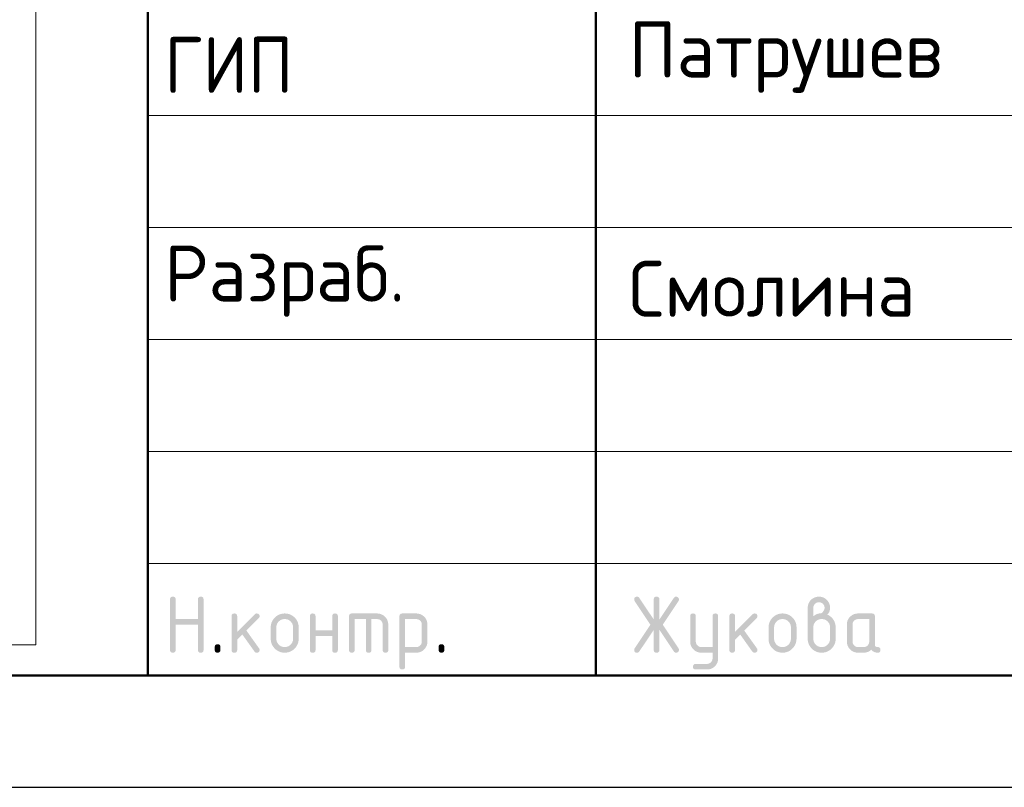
# Model space of a CAD drawing. Header units: millimetres. Extents: x 0 to 21005, y 0 to 14850.
# Tile 11 of 22: x 11214 to 13412, y 0 to 1714. Entities that reach past the tile are written whole.
import ezdxf

# ---------------------------------------------------------------- set-up
doc = ezdxf.new("R2010")
doc.units = ezdxf.units.MM
doc.layers.add('Standard', color=7, linetype='Continuous', lineweight=25)
doc.styles.add('ISOCPEUR', font='txt')

msp = doc.modelspace()

# ---------------------------------------------------------------- hatches: boundary and pattern name
at = {"layer": 'Standard', "linetype": 'Continuous', "lineweight": 25, "transparency": 33554687}
for points in [[(11549.5, 306.9), (11549.5, 419.4), (11549.5, 420.2), (11549.6, 420.9), (11549.7, 421.5), (11549.9, 422.1), (11550.1, 422.7), (11550.4, 423.2), (11550.7, 423.7), (11551.1, 424.1), (11551.5, 424.5), (11552, 424.8), (11552.5, 425.1), (11553.1, 425.3), (11553.6, 425.4), (11554.3, 425.5), (11555, 425.6), (11555.8, 425.6), (11556.6, 425.6), (11557.3, 425.5), (11558, 425.4), (11558.5, 425.3), (11559.1, 425.1), (11559.6, 424.8), (11560.1, 424.5), (11560.5, 424.1), (11560.9, 423.7), (11561.2, 423.2), (11561.5, 422.7), (11561.7, 422.1), (11561.9, 421.5), (11562, 420.9), (11562.1, 420.2), (11562.1, 419.4), (11562.1, 375.7), (11611.9, 375.7), (11611.9, 419.4), (11611.9, 420.2), (11612, 420.9), (11612.1, 421.5), (11612.3, 422.1), (11612.5, 422.7), (11612.8, 423.2), (11613.1, 423.7), (11613.5, 424.1), (11613.9, 424.5), (11614.4, 424.8), (11614.9, 425.1), (11615.4, 425.3), (11616, 425.4), (11616.7, 425.5), (11617.4, 425.6), (11618.2, 425.6), (11619, 425.6), (11619.7, 425.5), (11620.3, 425.4), (11620.9, 425.3), (11621.5, 425.1), (11622, 424.8), (11622.5, 424.5), (11622.9, 424.1), (11623.3, 423.7), (11623.6, 423.2), (11623.9, 422.7), (11624.1, 422.1), (11624.3, 421.5), (11624.3, 420.9), (11624.4, 420.2), (11624.4, 419.4), (11624.4, 306.9), (11624.4, 306.1), (11624.3, 305.4), (11624.3, 304.7), (11624.1, 304.2), (11623.9, 303.6), (11623.6, 303.1), (11623.3, 302.6), (11622.9, 302.2), (11622.5, 301.8), (11622, 301.5), (11621.5, 301.2), (11620.9, 301), (11620.3, 300.8), (11619.7, 300.7), (11619, 300.6), (11618.2, 300.6), (11617.4, 300.6), (11616.7, 300.7), (11616, 300.8), (11615.4, 301), (11614.9, 301.2), (11614.4, 301.5), (11613.9, 301.8), (11613.5, 302.2), (11613.1, 302.6), (11612.8, 303.1), (11612.5, 303.6), (11612.3, 304.2), (11612.1, 304.7), (11612, 305.4), (11611.9, 306.1), (11611.9, 306.9), (11611.9, 363.1), (11562.1, 363.1), (11562.1, 306.9), (11562.1, 306.1), (11562, 305.4), (11561.9, 304.7), (11561.7, 304.2), (11561.5, 303.6), (11561.2, 303.1), (11560.9, 302.6), (11560.5, 302.2), (11560.1, 301.8), (11559.6, 301.5), (11559.1, 301.2), (11558.5, 301), (11558, 300.8), (11557.3, 300.7), (11556.6, 300.6), (11555.8, 300.6), (11555, 300.6), (11554.3, 300.7), (11553.6, 300.8), (11553.1, 301), (11552.5, 301.2), (11552, 301.5), (11551.5, 301.8), (11551.1, 302.2), (11550.7, 302.6), (11550.4, 303.1), (11550.1, 303.6), (11549.9, 304.2), (11549.7, 304.7), (11549.6, 305.4), (11549.5, 306.1)], [(12629.3, 351.8), (12597, 303.4), (12596.5, 302.7), (12596, 302.2), (12595.4, 301.7), (12594.8, 301.3), (12594.1, 301), (12593.3, 300.8), (12592.6, 300.6), (12591.7, 300.6), (12590.9, 300.6), (12590.2, 300.7), (12589.6, 300.8), (12589, 301.1), (12588.4, 301.3), (12587.9, 301.6), (12587.5, 301.9), (12587.1, 302.3), (12586.7, 302.7), (12586.4, 303.2), (12586.1, 303.7), (12585.9, 304.3), (12585.7, 304.9), (12585.6, 305.6), (12585.5, 306.4), (12585.5, 307.2), (12585.5, 308), (12585.8, 308.8), (12586.1, 309.6), (12586.6, 310.4), (12621.7, 363.1), (12586.6, 415.8), (12586.1, 416.6), (12585.8, 417.4), (12585.5, 418.3), (12585.5, 419.1), (12585.5, 419.9), (12585.6, 420.6), (12585.7, 421.4), (12585.9, 422), (12586.1, 422.6), (12586.4, 423.1), (12586.7, 423.6), (12587.1, 424), (12587.5, 424.4), (12588, 424.7), (12588.5, 425), (12589, 425.2), (12589.6, 425.4), (12590.3, 425.5), (12591, 425.6), (12591.8, 425.6), (12592.6, 425.6), (12593.3, 425.5), (12594.1, 425.3), (12594.7, 424.9), (12595.4, 424.6), (12596, 424), (12596.5, 423.5), (12597, 422.8), (12629.3, 374.5), (12629.3, 419.4), (12629.3, 420.2), (12629.4, 420.9), (12629.5, 421.5), (12629.7, 422.1), (12629.9, 422.7), (12630.2, 423.2), (12630.4, 423.7), (12630.8, 424.1), (12631.2, 424.5), (12631.7, 424.8), (12632.2, 425.1), (12632.8, 425.3), (12633.4, 425.4), (12634.1, 425.5), (12634.7, 425.6), (12635.5, 425.6), (12636.3, 425.6), (12637, 425.5), (12637.7, 425.4), (12638.3, 425.3), (12638.9, 425.1), (12639.3, 424.8), (12639.8, 424.5), (12640.2, 424.1), (12640.6, 423.7), (12640.9, 423.2), (12641.2, 422.7), (12641.4, 422.1), (12641.6, 421.5), (12641.7, 420.9), (12641.8, 420.2), (12641.8, 419.4), (12641.8, 374.5), (12674.1, 422.8), (12674.5, 423.5), (12675.1, 424), (12675.7, 424.6), (12676.3, 424.9), (12677, 425.3), (12677.8, 425.5), (12678.5, 425.6), (12679.4, 425.6), (12680, 425.6), (12680.6, 425.5), (12681.2, 425.4), (12681.7, 425.2), (12682.3, 424.9), (12682.8, 424.6), (12683.3, 424.2), (12683.7, 423.7), (12684.2, 423.3), (12684.5, 422.8), (12684.9, 422.3), (12685.1, 421.7), (12685.3, 421.1), (12685.4, 420.5), (12685.5, 419.9), (12685.5, 419.3), (12685.5, 418.4), (12685.3, 417.5), (12685, 416.6), (12684.5, 415.8), (12649.4, 363.1), (12684.5, 310.4), (12685, 309.6), (12685.3, 308.7), (12685.5, 307.9), (12685.5, 307), (12685.5, 306.3), (12685.4, 305.7), (12685.3, 305.2), (12685.1, 304.6), (12684.9, 304), (12684.5, 303.5), (12684.2, 303), (12683.8, 302.5), (12683.3, 302.1), (12682.8, 301.7), (12682.4, 301.4), (12681.8, 301.1), (12681.3, 300.9), (12680.7, 300.8), (12680.1, 300.6), (12679.5, 300.6), (12678.6, 300.6), (12677.8, 300.8), (12677, 301), (12676.3, 301.3), (12675.6, 301.7), (12675.1, 302.2), (12674.5, 302.7), (12674.1, 303.4), (12641.8, 351.8), (12641.8, 306.9), (12641.8, 306.1), (12641.7, 305.4), (12641.6, 304.7), (12641.4, 304.2), (12641.2, 303.6), (12640.9, 303.1), (12640.6, 302.6), (12640.2, 302.2), (12639.8, 301.8), (12639.3, 301.5), (12638.9, 301.2), (12638.3, 301), (12637.7, 300.8), (12637, 300.7), (12636.3, 300.6), (12635.5, 300.6), (12634.7, 300.6), (12634.1, 300.7), (12633.4, 300.8), (12632.8, 301), (12632.2, 301.2), (12631.7, 301.5), (12631.2, 301.8), (12630.8, 302.2), (12630.4, 302.6), (12630.2, 303.1), (12629.9, 303.6), (12629.7, 304.2), (12629.5, 304.7), (12629.4, 305.4), (12629.3, 306.1), (12629.3, 306.9)], [(11699.5, 347), (11738.8, 386.3), (11739.2, 386.7), (11739.7, 387.1), (11740.2, 387.4), (11740.8, 387.6), (11741.3, 387.9), (11741.9, 388), (11742.5, 388.1), (11743.2, 388.1), (11744, 388.1), (11744.7, 388), (11745.4, 387.9), (11745.9, 387.7), (11746.5, 387.5), (11747, 387.2), (11747.5, 386.9), (11747.9, 386.5), (11748.3, 386.1), (11748.6, 385.6), (11748.9, 385.1), (11749.1, 384.6), (11749.3, 384), (11749.4, 383.3), (11749.5, 382.6), (11749.5, 381.8), (11749.5, 381.2), (11749.3, 380.6), (11749.2, 380.1), (11749, 379.5), (11748.7, 379), (11748.4, 378.5), (11748, 378), (11747.6, 377.5), (11720.1, 350), (11748.2, 310.5), (11748.8, 309.6), (11749.1, 308.7), (11749.5, 307.8), (11749.5, 306.8), (11749.5, 306), (11749.4, 305.4), (11749.3, 304.7), (11749.1, 304.1), (11748.9, 303.5), (11748.6, 303), (11748.3, 302.6), (11747.9, 302.2), (11747.5, 301.8), (11747, 301.5), (11746.5, 301.2), (11745.9, 301), (11745.4, 300.8), (11744.7, 300.7), (11744, 300.6), (11743.2, 300.6), (11742.4, 300.6), (11741.6, 300.8), (11740.9, 301), (11740.2, 301.3), (11739.6, 301.6), (11739, 302.1), (11738.5, 302.6), (11738, 303.3), (11711.1, 341.1), (11699.5, 329.4), (11699.5, 306.9), (11699.5, 306.1), (11699.4, 305.4), (11699.3, 304.7), (11699.1, 304.2), (11698.9, 303.6), (11698.6, 303.1), (11698.3, 302.6), (11697.9, 302.2), (11697.5, 301.8), (11697, 301.5), (11696.5, 301.2), (11696, 301), (11695.4, 300.8), (11694.7, 300.7), (11694, 300.6), (11693.2, 300.6), (11692.4, 300.6), (11691.7, 300.7), (11691.1, 300.8), (11690.5, 301), (11689.9, 301.2), (11689.4, 301.5), (11688.9, 301.8), (11688.5, 302.2), (11688.1, 302.6), (11687.8, 303.1), (11687.5, 303.6), (11687.3, 304.2), (11687.1, 304.7), (11687, 305.4), (11687, 306.1), (11687, 306.9), (11687, 381.8), (11687, 382.6), (11687, 383.3), (11687.1, 384), (11687.3, 384.6), (11687.5, 385.1), (11687.8, 385.6), (11688.1, 386.1), (11688.5, 386.5), (11688.9, 386.9), (11689.4, 387.2), (11689.9, 387.5), (11690.5, 387.7), (11691.1, 387.9), (11691.7, 388), (11692.4, 388.1), (11693.2, 388.1), (11694, 388.1), (11694.7, 388), (11695.4, 387.9), (11696, 387.7), (11696.5, 387.5), (11697, 387.2), (11697.5, 386.9), (11697.9, 386.5), (11698.3, 386.1), (11698.6, 385.6), (11698.9, 385.1), (11699.1, 384.6), (11699.3, 384), (11699.4, 383.3), (11699.5, 382.6), (11699.5, 381.8)], [(11874.3, 338.1), (11874.3, 306.9), (11874.3, 306.1), (11874.2, 305.4), (11874.1, 304.7), (11873.9, 304.2), (11873.7, 303.6), (11873.5, 303.1), (11873.2, 302.6), (11872.8, 302.2), (11872.4, 301.8), (11871.9, 301.5), (11871.4, 301.2), (11870.8, 301), (11870.2, 300.8), (11869.5, 300.7), (11868.9, 300.6), (11868.1, 300.6), (11867.3, 300.6), (11866.6, 300.7), (11865.9, 300.8), (11865.3, 301), (11864.7, 301.2), (11864.3, 301.5), (11863.8, 301.8), (11863.4, 302.2), (11863, 302.6), (11862.7, 303.1), (11862.4, 303.6), (11862.2, 304.2), (11862, 304.7), (11861.9, 305.4), (11861.8, 306.1), (11861.8, 306.9), (11861.8, 381.8), (11861.8, 382.6), (11861.9, 383.3), (11862, 384), (11862.2, 384.6), (11862.4, 385.1), (11862.7, 385.6), (11863, 386.1), (11863.4, 386.5), (11863.8, 386.9), (11864.3, 387.2), (11864.7, 387.5), (11865.3, 387.7), (11865.9, 387.9), (11866.6, 388), (11867.3, 388.1), (11868.1, 388.1), (11868.9, 388.1), (11869.5, 388), (11870.2, 387.9), (11870.8, 387.7), (11871.4, 387.5), (11871.9, 387.2), (11872.4, 386.9), (11872.8, 386.5), (11873.2, 386.1), (11873.5, 385.6), (11873.7, 385.2), (11873.9, 384.6), (11874.1, 384), (11874.2, 383.3), (11874.3, 382.6), (11874.3, 381.8), (11874.3, 350.6), (11911.7, 350.6), (11911.7, 381.8), (11911.7, 382.6), (11911.8, 383.3), (11911.9, 384), (11912.1, 384.6), (11912.3, 385.2), (11912.6, 385.6), (11912.8, 386.1), (11913.2, 386.5), (11913.6, 386.9), (11914.1, 387.2), (11914.6, 387.5), (11915.2, 387.7), (11915.8, 387.9), (11916.5, 388), (11917.1, 388.1), (11917.9, 388.1), (11918.7, 388.1), (11919.4, 388), (11920.1, 387.9), (11920.7, 387.7), (11921.3, 387.5), (11921.7, 387.2), (11922.2, 386.9), (11922.6, 386.5), (11923, 386.1), (11923.3, 385.6), (11923.6, 385.1), (11923.8, 384.6), (11924, 384), (11924.1, 383.3), (11924.2, 382.6), (11924.2, 381.8), (11924.2, 306.9), (11924.2, 306.1), (11924.1, 305.4), (11924, 304.7), (11923.8, 304.2), (11923.6, 303.6), (11923.3, 303.1), (11923, 302.6), (11922.6, 302.2), (11922.2, 301.8), (11921.7, 301.5), (11921.3, 301.2), (11920.7, 301), (11920.1, 300.8), (11919.4, 300.7), (11918.7, 300.6), (11917.9, 300.6), (11917.1, 300.6), (11916.5, 300.7), (11915.8, 300.8), (11915.2, 301), (11914.6, 301.2), (11914.1, 301.5), (11913.6, 301.8), (11913.2, 302.2), (11912.8, 302.6), (11912.6, 303.1), (11912.3, 303.6), (11912.1, 304.2), (11911.9, 304.7), (11911.8, 305.4), (11911.7, 306.1), (11911.7, 306.9), (11911.7, 338.1)], [(11955.5, 388.1), (12011.7, 388.1), (12013, 388.1), (12014.2, 388), (12015.5, 387.8), (12016.7, 387.6), (12017.9, 387.4), (12019.1, 387.1), (12020.2, 386.7), (12021.3, 386.3), (12022.4, 385.8), (12023.5, 385.2), (12024.5, 384.7), (12025.5, 384), (12026.6, 383.3), (12027.5, 382.5), (12028.5, 381.7), (12029.4, 380.8), (12030.3, 379.9), (12031.1, 378.9), (12031.9, 378), (12032.6, 376.9), (12033.3, 375.9), (12033.8, 374.9), (12034.4, 373.8), (12034.8, 372.7), (12035.3, 371.6), (12035.6, 370.5), (12036, 369.3), (12036.2, 368.1), (12036.4, 366.9), (12036.6, 365.6), (12036.7, 364.4), (12036.7, 363.1), (12036.7, 306.9), (12036.7, 306.1), (12036.6, 305.4), (12036.5, 304.7), (12036.3, 304.2), (12036.1, 303.6), (12035.8, 303.1), (12035.5, 302.6), (12035.1, 302.2), (12034.7, 301.8), (12034.2, 301.5), (12033.7, 301.2), (12033.1, 301), (12032.6, 300.8), (12031.9, 300.7), (12031.2, 300.6), (12030.4, 300.6), (12029.6, 300.6), (12028.9, 300.7), (12028.3, 300.8), (12027.7, 301), (12027.1, 301.2), (12026.6, 301.5), (12026.1, 301.8), (12025.7, 302.2), (12025.3, 302.6), (12025, 303.1), (12024.7, 303.6), (12024.5, 304.2), (12024.3, 304.7), (12024.2, 305.4), (12024.1, 306.1), (12024.1, 306.9), (12024.1, 363.1), (12024.1, 364.4), (12023.9, 365.6), (12023.7, 366.8), (12023.2, 367.9), (12022.8, 369), (12022.1, 370.1), (12021.5, 371.1), (12020.6, 372), (12019.7, 372.9), (12018.7, 373.5), (12017.7, 374.2), (12016.5, 374.7), (12015.4, 375.1), (12014.2, 375.3), (12013, 375.5), (12011.7, 375.5), (11999.2, 375.5), (11999.2, 306.9), (11999.2, 306.1), (11999.1, 305.4), (11999, 304.7), (11998.8, 304.2), (11998.6, 303.6), (11998.3, 303.1), (11998, 302.6), (11997.7, 302.2), (11997.3, 301.8), (11996.8, 301.5), (11996.3, 301.2), (11995.7, 301), (11995.1, 300.8), (11994.4, 300.7), (11993.7, 300.6), (11993, 300.6), (11992.2, 300.6), (11991.5, 300.7), (11990.8, 300.8), (11990.2, 301), (11989.6, 301.2), (11989.1, 301.5), (11988.7, 301.8), (11988.3, 302.2), (11987.9, 302.6), (11987.6, 303.1), (11987.3, 303.6), (11987.1, 304.2), (11986.9, 304.7), (11986.8, 305.4), (11986.7, 306.1), (11986.7, 306.9), (11986.7, 375.5), (11961.8, 375.5), (11961.8, 306.9), (11961.8, 306.1), (11961.7, 305.4), (11961.6, 304.7), (11961.4, 304.2), (11961.2, 303.6), (11960.9, 303.1), (11960.6, 302.6), (11960.2, 302.2), (11959.8, 301.8), (11959.3, 301.5), (11958.8, 301.2), (11958.2, 301), (11957.7, 300.8), (11957, 300.7), (11956.3, 300.6), (11955.5, 300.6), (11954.7, 300.6), (11954, 300.7), (11953.4, 300.8), (11952.8, 301), (11952.2, 301.2), (11951.7, 301.5), (11951.2, 301.8), (11950.8, 302.2), (11950.4, 302.6), (11950.1, 303.1), (11949.8, 303.6), (11949.6, 304.2), (11949.4, 304.7), (11949.3, 305.4), (11949.2, 306.1), (11949.2, 306.9), (11949.2, 381.8), (11949.2, 382.6), (11949.3, 383.3), (11949.4, 384), (11949.6, 384.6), (11949.8, 385.1), (11950.1, 385.6), (11950.4, 386.1), (11950.8, 386.5), (11951.2, 386.9), (11951.7, 387.2), (11952.2, 387.5), (11952.8, 387.7), (11953.3, 387.9), (11954, 388), (11954.7, 388.1)], [(12760.4, 288), (12760.4, 300.6), (12735.5, 300.6), (12734.2, 300.6), (12732.9, 300.8), (12731.7, 300.9), (12730.4, 301.1), (12729.2, 301.3), (12728.1, 301.7), (12726.9, 302), (12725.8, 302.5), (12724.7, 302.9), (12723.7, 303.5), (12722.6, 304.1), (12721.6, 304.7), (12720.6, 305.4), (12719.6, 306.2), (12718.7, 307), (12717.8, 307.9), (12716.9, 308.8), (12716.1, 309.8), (12715.3, 310.8), (12714.6, 311.8), (12713.9, 312.8), (12713.4, 313.8), (12712.8, 314.9), (12712.4, 316), (12711.9, 317.1), (12711.6, 318.3), (12711.2, 319.4), (12711, 320.6), (12710.8, 321.8), (12710.7, 323.1), (12710.6, 324.3), (12710.6, 325.6), (12710.6, 381.8), (12710.6, 382.6), (12710.7, 383.3), (12710.7, 384), (12710.9, 384.6), (12711.1, 385.1), (12711.4, 385.6), (12711.7, 386.1), (12712.1, 386.5), (12712.5, 386.9), (12713, 387.2), (12713.5, 387.5), (12714.1, 387.7), (12714.7, 387.9), (12715.3, 388), (12716, 388.1), (12716.8, 388.1), (12717.6, 388.1), (12718.3, 388), (12719, 387.9), (12719.6, 387.7), (12720.1, 387.5), (12720.6, 387.2), (12721.1, 386.9), (12721.5, 386.5), (12721.9, 386.1), (12722.2, 385.6), (12722.5, 385.2), (12722.7, 384.6), (12722.9, 384), (12723, 383.3), (12723.1, 382.6), (12723.1, 381.8), (12723.1, 325.7), (12723.1, 324.4), (12723.3, 323.2), (12723.5, 322), (12724, 320.9), (12724.5, 319.8), (12725.1, 318.8), (12725.8, 317.8), (12726.8, 316.9), (12727.7, 315.9), (12728.7, 315.2), (12729.7, 314.5), (12730.8, 314.1), (12731.9, 313.6), (12733.1, 313.4), (12734.2, 313.2), (12735.5, 313.2), (12760.4, 313.2), (12760.4, 381.8), (12760.4, 382.6), (12760.5, 383.3), (12760.6, 384), (12760.8, 384.6), (12761, 385.2), (12761.3, 385.6), (12761.6, 386.1), (12762, 386.5), (12762.4, 386.9), (12762.9, 387.2), (12763.4, 387.5), (12763.9, 387.7), (12764.5, 387.9), (12765.2, 388), (12765.9, 388.1), (12766.7, 388.1), (12767.5, 388.1), (12768.1, 388), (12768.8, 387.9), (12769.4, 387.7), (12770, 387.5), (12770.5, 387.2), (12771, 386.9), (12771.4, 386.5), (12771.8, 386.1), (12772.1, 385.6), (12772.4, 385.1), (12772.5, 384.6), (12772.7, 384), (12772.8, 383.3), (12772.9, 382.6), (12772.9, 381.8), (12772.9, 288.2), (12772.9, 286.9), (12772.8, 285.6), (12772.7, 284.4), (12772.5, 283.2), (12772.3, 282), (12771.9, 280.8), (12771.6, 279.6), (12771.2, 278.5), (12770.7, 277.4), (12770.2, 276.4), (12769.6, 275.3), (12768.9, 274.3), (12768.3, 273.3), (12767.5, 272.3), (12766.7, 271.4), (12765.8, 270.5), (12764.9, 269.6), (12764, 268.8), (12763, 268), (12762, 267.3), (12761, 266.6), (12760, 266), (12759, 265.5), (12757.9, 265), (12756.8, 264.6), (12755.6, 264.2), (12754.5, 263.9), (12753.3, 263.6), (12752.1, 263.4), (12750.8, 263.3), (12749.6, 263.2), (12748.3, 263.2), (12723.1, 263.2), (12722.3, 263.2), (12721.6, 263.3), (12720.9, 263.4), (12720.3, 263.6), (12719.8, 263.8), (12719.3, 264.1), (12718.8, 264.4), (12718.4, 264.8), (12718, 265.1), (12717.7, 265.6), (12717.4, 266.1), (12717.2, 266.7), (12717, 267.3), (12716.9, 268), (12716.8, 268.7), (12716.8, 269.5), (12716.8, 270.1), (12716.9, 270.7), (12717.1, 271.2), (12717.3, 271.8), (12717.5, 272.3), (12717.9, 272.8), (12718.2, 273.3), (12718.7, 273.8), (12719.2, 274.3), (12719.7, 274.6), (12720.2, 275), (12720.8, 275.2), (12721.3, 275.5), (12721.9, 275.6), (12722.5, 275.7), (12723.1, 275.7), (12748, 275.7), (12749.3, 275.7), (12750.5, 275.9), (12751.7, 276.1), (12752.8, 276.6), (12753.9, 277), (12754.9, 277.7), (12755.9, 278.3), (12756.8, 279.2), (12757.7, 280.1), (12758.4, 281.1), (12759.1, 282), (12759.5, 283.2), (12760, 284.2), (12760.2, 285.5), (12760.4, 286.7)], [(12810.5, 347), (12849.8, 386.3), (12850.2, 386.7), (12850.7, 387.1), (12851.2, 387.4), (12851.8, 387.6), (12852.4, 387.9), (12853, 388), (12853.6, 388.1), (12854.2, 388.1), (12855, 388.1), (12855.7, 388), (12856.4, 387.9), (12857, 387.7), (12857.6, 387.5), (12858.1, 387.2), (12858.5, 386.9), (12858.9, 386.5), (12859.3, 386.1), (12859.6, 385.6), (12859.9, 385.1), (12860.1, 384.6), (12860.3, 384), (12860.4, 383.3), (12860.5, 382.6), (12860.5, 381.8), (12860.5, 381.2), (12860.4, 380.6), (12860.3, 380.1), (12860, 379.5), (12859.8, 379), (12859.4, 378.5), (12859.1, 378), (12858.6, 377.5), (12831.1, 350), (12859.3, 310.5), (12859.9, 309.6), (12860.2, 308.7), (12860.5, 307.8), (12860.5, 306.8), (12860.5, 306), (12860.4, 305.4), (12860.3, 304.7), (12860.1, 304.1), (12859.9, 303.5), (12859.6, 303), (12859.3, 302.6), (12858.9, 302.2), (12858.5, 301.8), (12858.1, 301.5), (12857.6, 301.2), (12857, 301), (12856.4, 300.8), (12855.7, 300.7), (12855, 300.6), (12854.2, 300.6), (12853.4, 300.6), (12852.7, 300.8), (12851.9, 301), (12851.3, 301.3), (12850.6, 301.6), (12850.1, 302.1), (12849.5, 302.6), (12849, 303.3), (12822.2, 341.1), (12810.5, 329.4), (12810.5, 306.9), (12810.5, 306.1), (12810.4, 305.4), (12810.3, 304.7), (12810.1, 304.2), (12809.9, 303.6), (12809.6, 303.1), (12809.3, 302.6), (12808.9, 302.2), (12808.6, 301.8), (12808.1, 301.5), (12807.6, 301.2), (12807, 301), (12806.4, 300.8), (12805.7, 300.7), (12805, 300.6), (12804.2, 300.6), (12803.5, 300.6), (12802.8, 300.7), (12802.1, 300.8), (12801.5, 301), (12800.9, 301.2), (12800.4, 301.5), (12799.9, 301.8), (12799.5, 302.2), (12799.2, 302.6), (12798.9, 303.1), (12798.6, 303.6), (12798.4, 304.2), (12798.2, 304.7), (12798.1, 305.4), (12798, 306.1), (12798, 306.9), (12798, 381.8), (12798, 382.6), (12798.1, 383.3), (12798.2, 384), (12798.4, 384.6), (12798.6, 385.1), (12798.9, 385.6), (12799.2, 386.1), (12799.5, 386.5), (12799.9, 386.9), (12800.4, 387.2), (12800.9, 387.5), (12801.5, 387.7), (12802.1, 387.9), (12802.8, 388), (12803.5, 388.1), (12804.2, 388.1), (12805, 388.1), (12805.7, 388), (12806.4, 387.9), (12807, 387.7), (12807.6, 387.5), (12808.1, 387.2), (12808.6, 386.9), (12808.9, 386.5), (12809.3, 386.1), (12809.6, 385.6), (12809.9, 385.1), (12810.1, 384.6), (12810.3, 384), (12810.4, 383.3), (12810.5, 382.6), (12810.5, 381.8)], [(11649.5, 313.2), (11649.5, 313.9), (11649.6, 314.6), (11649.7, 315.3), (11649.9, 315.9), (11650.1, 316.5), (11650.4, 317), (11650.7, 317.5), (11651.1, 317.9), (11651.5, 318.3), (11651.9, 318.5), (11652.4, 318.8), (11653, 319), (11653.6, 319.2), (11654.3, 319.3), (11655, 319.4), (11655.8, 319.4), (11656.5, 319.4), (11657.2, 319.3), (11657.9, 319.2), (11658.5, 319), (11659.1, 318.8), (11659.6, 318.5), (11660.1, 318.3), (11660.4, 317.9), (11660.8, 317.5), (11661.1, 317), (11661.4, 316.5), (11661.6, 315.9), (11661.8, 315.3), (11661.9, 314.6), (11662, 313.9), (11662, 313.2), (11662, 306.9), (11662, 306.1), (11661.9, 305.4), (11661.8, 304.8), (11661.6, 304.2), (11661.4, 303.6), (11661.1, 303.1), (11660.8, 302.6), (11660.4, 302.2), (11660.1, 301.8), (11659.6, 301.5), (11659.1, 301.2), (11658.5, 301), (11657.9, 300.8), (11657.2, 300.7), (11656.5, 300.6), (11655.8, 300.6), (11655, 300.6), (11654.3, 300.7), (11653.6, 300.8), (11653, 301), (11652.4, 301.2), (11651.9, 301.5), (11651.5, 301.8), (11651.1, 302.2), (11650.7, 302.6), (11650.4, 303.1), (11650.1, 303.6), (11649.9, 304.2), (11649.7, 304.8), (11649.6, 305.4), (11649.5, 306.1), (11649.5, 306.9)], [(12149.1, 313.2), (12149.1, 313.9), (12149.2, 314.6), (12149.3, 315.3), (12149.5, 315.9), (12149.7, 316.5), (12150, 317), (12150.3, 317.5), (12150.7, 317.9), (12151.1, 318.3), (12151.6, 318.5), (12152.1, 318.8), (12152.7, 319), (12153.3, 319.2), (12153.9, 319.3), (12154.6, 319.4), (12155.4, 319.4), (12156.2, 319.4), (12156.9, 319.3), (12157.6, 319.2), (12158.2, 319), (12158.7, 318.8), (12159.2, 318.5), (12159.7, 318.3), (12160.1, 317.9), (12160.5, 317.5), (12160.8, 317), (12161.1, 316.5), (12161.3, 315.9), (12161.5, 315.3), (12161.6, 314.6), (12161.7, 313.9), (12161.7, 313.2), (12161.7, 306.9), (12161.7, 306.1), (12161.6, 305.4), (12161.5, 304.8), (12161.3, 304.2), (12161.1, 303.6), (12160.8, 303.1), (12160.5, 302.6), (12160.1, 302.2), (12159.7, 301.8), (12159.2, 301.5), (12158.7, 301.2), (12158.2, 301), (12157.6, 300.8), (12156.9, 300.7), (12156.2, 300.6), (12155.4, 300.6), (12154.6, 300.6), (12153.9, 300.7), (12153.3, 300.8), (12152.7, 301), (12152.1, 301.2), (12151.6, 301.5), (12151.1, 301.8), (12150.7, 302.2), (12150.3, 302.6), (12150, 303.1), (12149.7, 303.6), (12149.5, 304.2), (12149.3, 304.8), (12149.2, 305.4), (12149.1, 306.1), (12149.1, 306.9)]]:
    msp.add_hatch(color=7, dxfattribs=at).paths.add_polyline_path(points, flags=16)
h = msp.add_hatch(color=7, dxfattribs=at)
h.paths.add_polyline_path([(12985.4, 381.9), (12987.4, 383.4), (12989.3, 384.6), (12991.2, 385.8), (12993, 386.6), (12994.8, 387.3), (12996.6, 387.7), (12998.3, 388.1), (12999.9, 388.1), (13000.9, 388.1), (13001.9, 388.4), (13002.8, 388.7), (13003.7, 389.2), (13004.6, 389.7), (13005.5, 390.6), (13006.3, 391.4), (13007.1, 392.5), (13007.9, 393.5), (13008.6, 394.5), (13009.2, 395.5), (13009.6, 396.5), (13010, 397.6), (13010.2, 398.6), (13010.4, 399.6), (13010.4, 400.6), (13010.4, 401.9), (13010.1, 403.2), (13009.9, 404.4), (13009.5, 405.5), (13009, 406.6), (13008.3, 407.6), (13007.7, 408.6), (13006.8, 409.5), (13005.9, 410.4), (13004.9, 411.1), (13003.9, 411.8), (13002.7, 412.2), (13001.6, 412.7), (13000.4, 412.9), (12999.2, 413.1), (12997.9, 413.1), (12996.6, 413.1), (12995.4, 412.9), (12994.2, 412.7), (12993, 412.2), (12991.9, 411.7), (12990.9, 411.1), (12989.9, 410.4), (12989, 409.5), (12988.1, 408.6), (12987.4, 407.5), (12986.7, 406.5), (12986.3, 405.4), (12985.8, 404.3), (12985.6, 403.1), (12985.4, 401.9), (12985.4, 400.6)])
h.paths.add_polyline_path([(13016.5, 385.6), (13018.7, 384.7), (13020.6, 383.5), (13022.5, 382.4), (13024.2, 380.9), (13025.9, 379.5), (13027.4, 377.8), (13028.9, 376.1), (13030.2, 374.1), (13031.4, 372.2), (13032.4, 370.1), (13033.3, 368), (13034, 365.9), (13034.6, 363.7), (13034.9, 361.5), (13035.2, 359.2), (13035.2, 356.9), (13035.2, 331.9), (13035.2, 330.3), (13035.1, 328.7), (13034.9, 327.1), (13034.7, 325.6), (13034.4, 324.1), (13033.9, 322.7), (13033.5, 321.2), (13032.9, 319.8), (13032.4, 318.4), (13031.7, 317.1), (13031, 315.8), (13030.1, 314.5), (13029.2, 313.3), (13028.2, 312.1), (13027.2, 310.9), (13026.1, 309.7), (13025, 308.6), (13023.8, 307.6), (13022.6, 306.6), (13021.3, 305.8), (13020, 304.9), (13018.7, 304.2), (13017.4, 303.5), (13016, 302.9), (13014.6, 302.3), (13013.2, 301.9), (13011.8, 301.5), (13010.3, 301.2), (13008.8, 300.9), (13007.2, 300.8), (13005.7, 300.6), (13004, 300.6), (13002.4, 300.6), (13000.8, 300.8), (12999.3, 300.9), (12997.8, 301.2), (12996.3, 301.5), (12994.8, 301.9), (12993.4, 302.4), (12992, 302.9), (12990.6, 303.5), (12989.3, 304.2), (12988, 304.9), (12986.7, 305.8), (12985.4, 306.6), (12984.2, 307.6), (12983.1, 308.6), (12981.9, 309.8), (12980.8, 310.9), (12979.8, 312.1), (12978.8, 313.3), (12977.9, 314.6), (12977.1, 315.9), (12976.4, 317.2), (12975.7, 318.5), (12975.1, 319.9), (12974.5, 321.3), (12974.1, 322.7), (12973.7, 324.1), (12973.4, 325.6), (12973.1, 327.1), (12973, 328.7), (12972.8, 330.3), (12972.8, 331.9), (12972.8, 400.6), (12972.8, 402), (12973, 403.2), (12973.1, 404.5), (12973.3, 405.7), (12973.5, 406.9), (12973.9, 408.1), (12974.2, 409.2), (12974.7, 410.3), (12975.1, 411.4), (12975.7, 412.5), (12976.3, 413.6), (12976.9, 414.6), (12977.6, 415.6), (12978.4, 416.5), (12979.2, 417.5), (12980.1, 418.4), (12981, 419.3), (12982, 420.1), (12982.9, 420.9), (12983.9, 421.6), (12985, 422.3), (12986, 422.8), (12987.1, 423.4), (12988.2, 423.8), (12989.3, 424.3), (12990.4, 424.6), (12991.6, 425), (12992.8, 425.2), (12994, 425.4), (12995.2, 425.5), (12996.5, 425.6), (12997.8, 425.6), (12999.1, 425.6), (13000.3, 425.5), (13001.6, 425.4), (13002.8, 425.2), (13004, 425), (13005.2, 424.6), (13006.3, 424.3), (13007.4, 423.8), (13008.6, 423.4), (13009.6, 422.8), (13010.7, 422.2), (13011.7, 421.5), (13012.7, 420.9), (13013.6, 420.1), (13014.6, 419.3), (13015.5, 418.4), (13016.4, 417.4), (13017.2, 416.5), (13018, 415.5), (13018.6, 414.5), (13019.3, 413.5), (13019.9, 412.4), (13020.4, 411.4), (13020.9, 410.3), (13021.3, 409.2), (13021.7, 408), (13022, 406.9), (13022.3, 405.7), (13022.5, 404.5), (13022.6, 403.2), (13022.7, 401.9), (13022.7, 400.6), (13022.7, 398.3), (13022.3, 396.1), (13021.9, 394), (13021.2, 392.1), (13020.4, 390.3), (13019.2, 388.6), (13018.1, 387)], flags=16)
h.paths.add_polyline_path([(13022.7, 331.9), (13022.7, 356.9), (13022.7, 358.8), (13022.4, 360.6), (13022, 362.4), (13021.3, 364.1), (13020.7, 365.8), (13019.7, 367.3), (13018.6, 368.8), (13017.3, 370.2), (13015.9, 371.5), (13014.4, 372.6), (13012.9, 373.6), (13011.3, 374.3), (13009.6, 375), (13007.8, 375.3), (13006, 375.6), (13004, 375.6), (13002.1, 375.6), (13000.3, 375.3), (12998.5, 375), (12996.8, 374.3), (12995.2, 373.6), (12993.6, 372.6), (12992.1, 371.5), (12990.8, 370.2), (12989.4, 368.8), (12988.4, 367.3), (12987.4, 365.8), (12986.7, 364.1), (12986, 362.4), (12985.7, 360.6), (12985.4, 358.8), (12985.4, 356.9), (12985.4, 331.9), (12985.4, 329.9), (12985.7, 328.1), (12986, 326.3), (12986.7, 324.7), (12987.4, 323), (12988.4, 321.5), (12989.4, 320), (12990.8, 318.6), (12992.1, 317.2), (12993.6, 316.2), (12995.2, 315.2), (12996.8, 314.5), (12998.5, 313.8), (13000.3, 313.5), (13002.1, 313.2), (13004, 313.2), (13006, 313.2), (13007.8, 313.5), (13009.6, 313.9), (13011.3, 314.5), (13012.9, 315.2), (13014.4, 316.3), (13015.9, 317.3), (13017.3, 318.7), (13018.6, 320), (13019.7, 321.5), (13020.7, 323.1), (13021.3, 324.7), (13022, 326.4), (13022.4, 328.2), (13022.7, 330)])
h = msp.add_hatch(color=7, dxfattribs=at)
h.paths.add_polyline_path([(11774.4, 331.9), (11774.4, 356.8), (11774.4, 358.5), (11774.5, 360), (11774.7, 361.6), (11775, 363.1), (11775.2, 364.6), (11775.7, 366), (11776.1, 367.5), (11776.7, 368.9), (11777.2, 370.2), (11777.9, 371.6), (11778.7, 372.9), (11779.5, 374.1), (11780.4, 375.4), (11781.4, 376.6), (11782.4, 377.8), (11783.5, 378.9), (11784.6, 380.1), (11785.8, 381.1), (11787, 382.1), (11788.3, 382.9), (11789.6, 383.8), (11790.9, 384.5), (11792.2, 385.2), (11793.6, 385.8), (11795, 386.4), (11796.4, 386.8), (11797.8, 387.2), (11799.3, 387.5), (11800.8, 387.8), (11802.4, 387.9), (11804, 388.1), (11805.6, 388.1), (11807.2, 388.1), (11808.8, 387.9), (11810.4, 387.8), (11811.9, 387.5), (11813.4, 387.2), (11814.8, 386.8), (11816.3, 386.4), (11817.7, 385.8), (11819.1, 385.3), (11820.4, 384.5), (11821.7, 383.8), (11823, 383), (11824.2, 382.1), (11825.4, 381.2), (11826.6, 380.2), (11827.7, 379), (11828.9, 377.9), (11829.9, 376.7), (11830.8, 375.5), (11831.7, 374.3), (11832.5, 373), (11833.2, 371.7), (11833.9, 370.4), (11834.5, 369), (11835.1, 367.6), (11835.5, 366.1), (11835.9, 364.7), (11836.2, 363.2), (11836.5, 361.7), (11836.6, 360.1), (11836.8, 358.5), (11836.8, 356.8), (11836.8, 331.9), (11836.8, 330.2), (11836.6, 328.7), (11836.5, 327.1), (11836.2, 325.6), (11835.9, 324.1), (11835.5, 322.7), (11835.1, 321.2), (11834.5, 319.9), (11833.9, 318.5), (11833.2, 317.2), (11832.5, 315.8), (11831.6, 314.6), (11830.8, 313.3), (11829.8, 312.1), (11828.8, 310.9), (11827.6, 309.8), (11826.5, 308.6), (11825.3, 307.6), (11824.1, 306.6), (11822.8, 305.8), (11821.6, 304.9), (11820.3, 304.2), (11818.9, 303.5), (11817.6, 302.9), (11816.2, 302.4), (11814.7, 301.9), (11813.3, 301.5), (11811.8, 301.2), (11810.3, 300.9), (11808.7, 300.8), (11807.2, 300.6), (11805.6, 300.6), (11804, 300.6), (11802.4, 300.8), (11800.8, 300.9), (11799.3, 301.2), (11797.8, 301.5), (11796.4, 301.9), (11795, 302.4), (11793.6, 302.9), (11792.2, 303.5), (11790.9, 304.2), (11789.6, 304.9), (11788.3, 305.8), (11787, 306.6), (11785.8, 307.6), (11784.6, 308.6), (11783.5, 309.8), (11782.4, 310.9), (11781.4, 312.1), (11780.4, 313.3), (11779.5, 314.6), (11778.7, 315.8), (11777.9, 317.2), (11777.2, 318.5), (11776.7, 319.9), (11776.1, 321.2), (11775.7, 322.7), (11775.2, 324.1), (11775, 325.6), (11774.7, 327.1), (11774.5, 328.7), (11774.4, 330.2)], flags=16)
h.paths.add_polyline_path([(11824.2, 331.9), (11824.2, 356.9), (11824.2, 358.8), (11823.9, 360.6), (11823.6, 362.4), (11822.9, 364.1), (11822.2, 365.8), (11821.2, 367.3), (11820.1, 368.8), (11818.8, 370.2), (11817.4, 371.5), (11815.9, 372.6), (11814.4, 373.6), (11812.7, 374.3), (11811.1, 375), (11809.3, 375.3), (11807.5, 375.6), (11805.6, 375.6), (11803.6, 375.6), (11801.8, 375.3), (11800.1, 375), (11798.4, 374.3), (11796.8, 373.6), (11795.2, 372.6), (11793.7, 371.5), (11792.4, 370.2), (11791, 368.8), (11790, 367.3), (11789, 365.8), (11788.3, 364.1), (11787.6, 362.4), (11787.2, 360.6), (11786.9, 358.8), (11786.9, 356.9), (11786.9, 331.9), (11786.9, 329.9), (11787.2, 328.1), (11787.6, 326.3), (11788.3, 324.7), (11788.9, 323), (11790, 321.5), (11791, 320), (11792.3, 318.6), (11793.7, 317.2), (11795.2, 316.2), (11796.7, 315.2), (11798.3, 314.5), (11800, 313.8), (11801.8, 313.5), (11803.6, 313.2), (11805.6, 313.2), (11807.5, 313.2), (11809.3, 313.5), (11811.1, 313.9), (11812.7, 314.5), (11814.4, 315.2), (11815.9, 316.3), (11817.4, 317.3), (11818.8, 318.7), (11820.1, 320), (11821.2, 321.5), (11822.2, 323.1), (11822.9, 324.7), (11823.6, 326.4), (11823.9, 328.2), (11824.2, 330)])
h = msp.add_hatch(color=7, dxfattribs=at)
h.paths.add_polyline_path([(12061.7, 381.8), (12061.7, 382.6), (12061.8, 383.3), (12061.9, 384), (12062.1, 384.6), (12062.3, 385.1), (12062.6, 385.6), (12062.9, 386.1), (12063.3, 386.5), (12063.7, 386.9), (12064.2, 387.2), (12064.6, 387.5), (12065.2, 387.7), (12065.8, 387.9), (12066.5, 388), (12067.2, 388.1), (12068, 388.1), (12099.1, 388.1), (12100.5, 388.1), (12101.7, 388), (12103, 387.8), (12104.2, 387.6), (12105.4, 387.4), (12106.6, 387.1), (12107.7, 386.7), (12108.8, 386.3), (12109.9, 385.8), (12111, 385.2), (12112, 384.7), (12113, 384), (12114.1, 383.3), (12115, 382.5), (12116, 381.7), (12116.9, 380.8), (12117.8, 379.9), (12118.6, 379), (12119.4, 378), (12120, 377), (12120.7, 376), (12121.3, 374.9), (12121.8, 373.9), (12122.3, 372.8), (12122.7, 371.7), (12123.1, 370.5), (12123.4, 369.4), (12123.6, 368.1), (12123.9, 366.9), (12124, 365.7), (12124.1, 364.4), (12124.1, 363.1), (12124.1, 325.6), (12124.1, 324.3), (12124, 323.1), (12123.9, 321.8), (12123.6, 320.6), (12123.4, 319.4), (12123.1, 318.3), (12122.7, 317.1), (12122.3, 316), (12121.8, 314.9), (12121.3, 313.8), (12120.7, 312.8), (12120, 311.8), (12119.4, 310.8), (12118.6, 309.8), (12117.8, 308.8), (12116.9, 307.9), (12116, 307), (12115, 306.2), (12114.1, 305.4), (12113.1, 304.7), (12112.1, 304.1), (12111, 303.5), (12109.9, 302.9), (12108.8, 302.5), (12107.7, 302), (12106.6, 301.7), (12105.4, 301.3), (12104.2, 301.1), (12103, 300.9), (12101.7, 300.8), (12100.5, 300.6), (12099.2, 300.6), (12074.2, 300.6), (12074.2, 269.4), (12074.2, 268.7), (12074.1, 268), (12074, 267.3), (12073.8, 266.7), (12073.7, 266.1), (12073.4, 265.6), (12073.1, 265.1), (12072.7, 264.7), (12072.3, 264.4), (12071.8, 264.1), (12071.3, 263.8), (12070.7, 263.6), (12070.1, 263.4), (12069.4, 263.3), (12068.8, 263.2), (12068, 263.2), (12067.2, 263.2), (12066.5, 263.3), (12065.8, 263.4), (12065.2, 263.6), (12064.7, 263.8), (12064.2, 264.1), (12063.7, 264.4), (12063.3, 264.8), (12062.9, 265.1), (12062.6, 265.6), (12062.3, 266.1), (12062.1, 266.7), (12061.9, 267.3), (12061.8, 268), (12061.7, 268.7), (12061.7, 269.4)], flags=16)
h.paths.add_polyline_path([(12074.2, 375.5), (12074.2, 313.2), (12099.1, 313.2), (12100.4, 313.2), (12101.6, 313.4), (12102.8, 313.6), (12103.9, 314.1), (12105, 314.5), (12106, 315.2), (12107, 315.9), (12107.9, 316.8), (12108.9, 317.7), (12109.5, 318.7), (12110.2, 319.7), (12110.7, 320.8), (12111.1, 321.9), (12111.4, 323.1), (12111.6, 324.3), (12111.6, 325.6), (12111.6, 363.1), (12111.6, 364.4), (12111.4, 365.6), (12111.1, 366.8), (12110.7, 367.9), (12110.2, 369.1), (12109.6, 370.1), (12108.9, 371.1), (12108, 372), (12107.1, 372.9), (12106.1, 373.5), (12105.1, 374.2), (12104, 374.7), (12102.9, 375.1), (12101.7, 375.3), (12100.5, 375.5), (12099.1, 375.5)])
h = msp.add_hatch(color=7, dxfattribs=at)
h.paths.add_polyline_path([(12885.4, 331.9), (12885.4, 356.8), (12885.4, 358.5), (12885.6, 360), (12885.7, 361.6), (12886, 363.1), (12886.3, 364.6), (12886.7, 366), (12887.1, 367.5), (12887.7, 368.9), (12888.3, 370.2), (12889, 371.6), (12889.7, 372.9), (12890.5, 374.1), (12891.4, 375.4), (12892.4, 376.6), (12893.4, 377.8), (12894.5, 378.9), (12895.7, 380.1), (12896.9, 381.1), (12898.1, 382.1), (12899.3, 382.9), (12900.6, 383.8), (12901.9, 384.5), (12903.2, 385.2), (12904.6, 385.8), (12906, 386.4), (12907.4, 386.8), (12908.9, 387.2), (12910.4, 387.5), (12911.9, 387.8), (12913.4, 387.9), (12915, 388.1), (12916.6, 388.1), (12918.2, 388.1), (12919.8, 387.9), (12921.4, 387.8), (12922.9, 387.5), (12924.4, 387.2), (12925.9, 386.8), (12927.3, 386.4), (12928.7, 385.8), (12930.1, 385.3), (12931.4, 384.5), (12932.7, 383.8), (12934, 383), (12935.3, 382.1), (12936.5, 381.2), (12937.6, 380.2), (12938.8, 379), (12939.9, 377.9), (12940.9, 376.7), (12941.9, 375.5), (12942.7, 374.3), (12943.6, 373), (12944.3, 371.7), (12945, 370.4), (12945.5, 369), (12946.1, 367.6), (12946.5, 366.1), (12947, 364.7), (12947.2, 363.2), (12947.5, 361.7), (12947.7, 360.1), (12947.8, 358.5), (12947.8, 356.8), (12947.8, 331.9), (12947.8, 330.2), (12947.7, 328.7), (12947.5, 327.1), (12947.2, 325.6), (12946.9, 324.1), (12946.5, 322.7), (12946.1, 321.2), (12945.5, 319.9), (12944.9, 318.5), (12944.2, 317.2), (12943.5, 315.8), (12942.7, 314.6), (12941.8, 313.3), (12940.8, 312.1), (12939.8, 310.9), (12938.7, 309.8), (12937.5, 308.6), (12936.3, 307.6), (12935.1, 306.6), (12933.9, 305.8), (12932.6, 304.9), (12931.3, 304.2), (12930, 303.5), (12928.6, 302.9), (12927.2, 302.4), (12925.8, 301.9), (12924.3, 301.5), (12922.8, 301.2), (12921.3, 300.9), (12919.8, 300.8), (12918.2, 300.6), (12916.6, 300.6), (12915, 300.6), (12913.4, 300.8), (12911.9, 300.9), (12910.4, 301.2), (12908.9, 301.5), (12907.4, 301.9), (12906, 302.4), (12904.6, 302.9), (12903.2, 303.5), (12901.9, 304.2), (12900.6, 304.9), (12899.3, 305.8), (12898.1, 306.6), (12896.9, 307.6), (12895.7, 308.6), (12894.5, 309.8), (12893.4, 310.9), (12892.4, 312.1), (12891.4, 313.3), (12890.5, 314.6), (12889.7, 315.8), (12889, 317.2), (12888.3, 318.5), (12887.7, 319.9), (12887.1, 321.2), (12886.7, 322.7), (12886.3, 324.1), (12886, 325.6), (12885.7, 327.1), (12885.6, 328.7), (12885.4, 330.2)], flags=16)
h.paths.add_polyline_path([(12935.3, 331.9), (12935.3, 356.9), (12935.3, 358.8), (12934.9, 360.6), (12934.6, 362.4), (12933.9, 364.1), (12933.2, 365.8), (12932.2, 367.3), (12931.2, 368.8), (12929.8, 370.2), (12928.4, 371.5), (12926.9, 372.6), (12925.4, 373.6), (12923.8, 374.3), (12922.1, 375), (12920.3, 375.3), (12918.5, 375.6), (12916.6, 375.6), (12914.7, 375.6), (12912.9, 375.3), (12911.1, 375), (12909.4, 374.3), (12907.8, 373.6), (12906.3, 372.6), (12904.8, 371.5), (12903.4, 370.2), (12902, 368.8), (12901, 367.3), (12900, 365.8), (12899.3, 364.1), (12898.6, 362.4), (12898.3, 360.6), (12897.9, 358.8), (12897.9, 356.9), (12897.9, 331.9), (12897.9, 329.9), (12898.3, 328.1), (12898.6, 326.3), (12899.3, 324.7), (12900, 323), (12901, 321.5), (12902, 320), (12903.4, 318.6), (12904.7, 317.2), (12906.2, 316.2), (12907.7, 315.2), (12909.4, 314.5), (12911, 313.8), (12912.8, 313.5), (12914.7, 313.2), (12916.6, 313.2), (12918.5, 313.2), (12920.3, 313.5), (12922.1, 313.9), (12923.8, 314.5), (12925.4, 315.2), (12926.9, 316.3), (12928.4, 317.3), (12929.8, 318.7), (12931.2, 320), (12932.2, 321.5), (12933.2, 323.1), (12933.9, 324.7), (12934.6, 326.4), (12934.9, 328.2), (12935.3, 330)])
h = msp.add_hatch(color=7, dxfattribs=at)
h.paths.add_polyline_path([(13110.1, 375.5), (13085.2, 375.5), (13083.9, 375.5), (13082.7, 375.3), (13081.5, 375.1), (13080.4, 374.6), (13079.3, 374.2), (13078.3, 373.5), (13077.3, 372.8), (13076.4, 371.9), (13075.5, 371), (13074.8, 370), (13074.2, 369), (13073.7, 367.9), (13073.3, 366.8), (13073, 365.6), (13072.8, 364.4), (13072.8, 363.1), (13072.8, 325.6), (13072.8, 324.4), (13073, 323.2), (13073.3, 322), (13073.7, 320.9), (13074.2, 319.8), (13074.9, 318.8), (13075.6, 317.8), (13076.5, 316.9), (13077.4, 315.9), (13078.4, 315.2), (13079.4, 314.5), (13080.5, 314.1), (13081.6, 313.6), (13082.8, 313.4), (13084, 313.2), (13085.2, 313.2), (13097.7, 313.2), (13099, 313.2), (13100.2, 313.4), (13101.4, 313.6), (13102.5, 314.1), (13103.6, 314.5), (13104.6, 315.2), (13105.6, 315.9), (13106.5, 316.8), (13107.4, 317.7), (13108.1, 318.7), (13108.8, 319.7), (13109.2, 320.8), (13109.7, 321.9), (13109.9, 323.1), (13110.1, 324.3), (13110.1, 325.6)])
h.paths.add_polyline_path([(13135.2, 306.9), (13135.2, 306.1), (13135.1, 305.4), (13135, 304.7), (13134.8, 304.2), (13134.6, 303.6), (13134.3, 303.1), (13134, 302.6), (13133.6, 302.2), (13133.2, 301.8), (13132.7, 301.5), (13132.2, 301.2), (13131.6, 301), (13131.1, 300.8), (13130.4, 300.7), (13129.7, 300.6), (13128.9, 300.6), (13126.7, 300.6), (13124.7, 301.1), (13122.8, 301.5), (13121, 302.3), (13119.2, 303.1), (13117.6, 304.4), (13116, 305.6), (13114.6, 307.3), (13112.9, 305.6), (13111, 304.4), (13109.1, 303.1), (13106.9, 302.3), (13104.8, 301.5), (13102.5, 301.1), (13100.2, 300.6), (13097.7, 300.6), (13085.2, 300.6), (13083.9, 300.6), (13082.7, 300.8), (13081.4, 300.9), (13080.2, 301.1), (13079, 301.3), (13077.8, 301.7), (13076.7, 302), (13075.6, 302.5), (13074.4, 302.9), (13073.4, 303.5), (13072.3, 304), (13071.3, 304.7), (13070.3, 305.4), (13069.4, 306.2), (13068.4, 307), (13067.5, 307.9), (13066.6, 308.8), (13065.8, 309.7), (13065, 310.7), (13064.3, 311.7), (13063.7, 312.7), (13063.1, 313.8), (13062.5, 314.8), (13062.1, 315.9), (13061.6, 317), (13061.3, 318.2), (13061, 319.4), (13060.7, 320.6), (13060.5, 321.8), (13060.4, 323), (13060.3, 324.3), (13060.3, 325.6), (13060.3, 363.1), (13060.3, 364.4), (13060.4, 365.7), (13060.5, 366.9), (13060.7, 368.1), (13061, 369.4), (13061.3, 370.5), (13061.6, 371.7), (13062.1, 372.8), (13062.5, 373.9), (13063.1, 374.9), (13063.7, 376), (13064.3, 377), (13065, 378), (13065.8, 379), (13066.6, 379.9), (13067.5, 380.8), (13068.4, 381.7), (13069.4, 382.5), (13070.3, 383.3), (13071.3, 384), (13072.3, 384.7), (13073.4, 385.2), (13074.4, 385.8), (13075.6, 386.3), (13076.7, 386.7), (13077.8, 387.1), (13079, 387.4), (13080.2, 387.6), (13081.4, 387.8), (13082.7, 388), (13083.9, 388.1), (13085.2, 388.1), (13116.4, 388.1), (13117.2, 388.1), (13117.9, 388), (13118.6, 387.9), (13119.1, 387.7), (13119.7, 387.5), (13120.2, 387.2), (13120.7, 386.9), (13121.1, 386.5), (13121.5, 386.1), (13121.8, 385.6), (13122.1, 385.1), (13122.3, 384.6), (13122.5, 384), (13122.6, 383.3), (13122.7, 382.6), (13122.7, 381.8), (13122.7, 319.4), (13122.7, 318.6), (13122.8, 317.9), (13122.9, 317.2), (13123, 316.7), (13123.2, 316.1), (13123.5, 315.6), (13123.8, 315.1), (13124.2, 314.7), (13124.6, 314.3), (13125.1, 314), (13125.6, 313.7), (13126.2, 313.5), (13126.8, 313.3), (13127.4, 313.2), (13128.1, 313.1), (13128.9, 313.1), (13129.7, 313.1), (13130.4, 313), (13131.1, 312.9), (13131.6, 312.7), (13132.2, 312.5), (13132.7, 312.3), (13133.2, 312), (13133.6, 311.6), (13134, 311.2), (13134.3, 310.7), (13134.6, 310.2), (13134.8, 309.6), (13135, 309), (13135.1, 308.4), (13135.2, 307.7)], flags=16)

# ---------------------------------------------------------------- linework, layer by layer
at = {"layer": 'Standard', "color": 7, "linetype": 'Continuous', "lineweight": 50, "transparency": 33554687}
for p, q in [((11500, 250), (11500, 3000)), ((12500, 250), (12500, 3000))]:
    msp.add_line(p, q, dxfattribs=at)
at = {"layer": 'Standard', "color": 7, "linetype": 'Continuous', "lineweight": 13, "transparency": 33554687}
for p, q in [((11500, 1500), (14750, 1500)), ((11500, 1250), (14750, 1250)), ((11500, 1250), (14750, 1250)), ((11500, 1000), (14750, 1000)), ((11500, 1000), (14750, 1000)), ((11500, 750), (14750, 750)), ((11500, 500), (14750, 500))]:
    msp.add_line(p, q, dxfattribs=at)
at = {"layer": 'Standard', "color": 7, "linetype": 'Continuous', "lineweight": 25, "transparency": 33554687}
msp.add_line((11500, 250), (20750, 250), dxfattribs=at)
msp.add_line((11500, 250), (20750, 250), dxfattribs=at)
msp.add_line((11500, 250), (20750, 250), dxfattribs=at)
msp.add_lwpolyline([(0, 0), (21000, 0), (21000, 14850), (0, 14850), (0, 0)], close=True, dxfattribs=at)
at = {"layer": 'Standard', "color": 7, "linetype": 'Continuous', "lineweight": 50, "transparency": 33554687}
msp.add_lwpolyline([(1000, 14600), (20750, 14600), (20750, 250), (1000, 250), (1000, 14600)], close=True, dxfattribs=at)
at = {"layer": 'Standard', "color": 7, "linetype": 'Continuous', "lineweight": 13, "transparency": 33554687}
msp.add_lwpolyline([(11250, 6150), (1706.5, 6150), (1706.5, 318.3), (11250, 318.3), (11250, 6150)], dxfattribs=at)
at = {"layer": 'Standard', "color": 7, "linetype": 'Continuous', "lineweight": 25, "transparency": 33554687}
msp.add_lwpolyline([(20750, 3000), (11500, 3000), (11500, 250), (20750, 250), (20750, 3000)], dxfattribs=at)

# ---------------------------------------------------------------- texts
at = {"layer": 'Standard', "color": 7, "linetype": 'Continuous', "lineweight": 25, "transparency": 33554687, "char_height": 125, "attachment_point": 7, "style": 'ISOCPEUR'}
for s, insert, width in [('\\W0.92;ГИП', (11537, 1550.6), 344.81), ('\\W0.97;Патрушев', (12573, 1550.6), 835.093), ('\\W0.96;Разраб.', (11537, 1050.6), 653.281), ('\\W0.96;Смолина', (12573, 1050.6), 697.161)]:
    msp.add_mtext(s, dxfattribs=dict(at, insert=insert, width=width))

doc.saveas('drawing.dxf')
